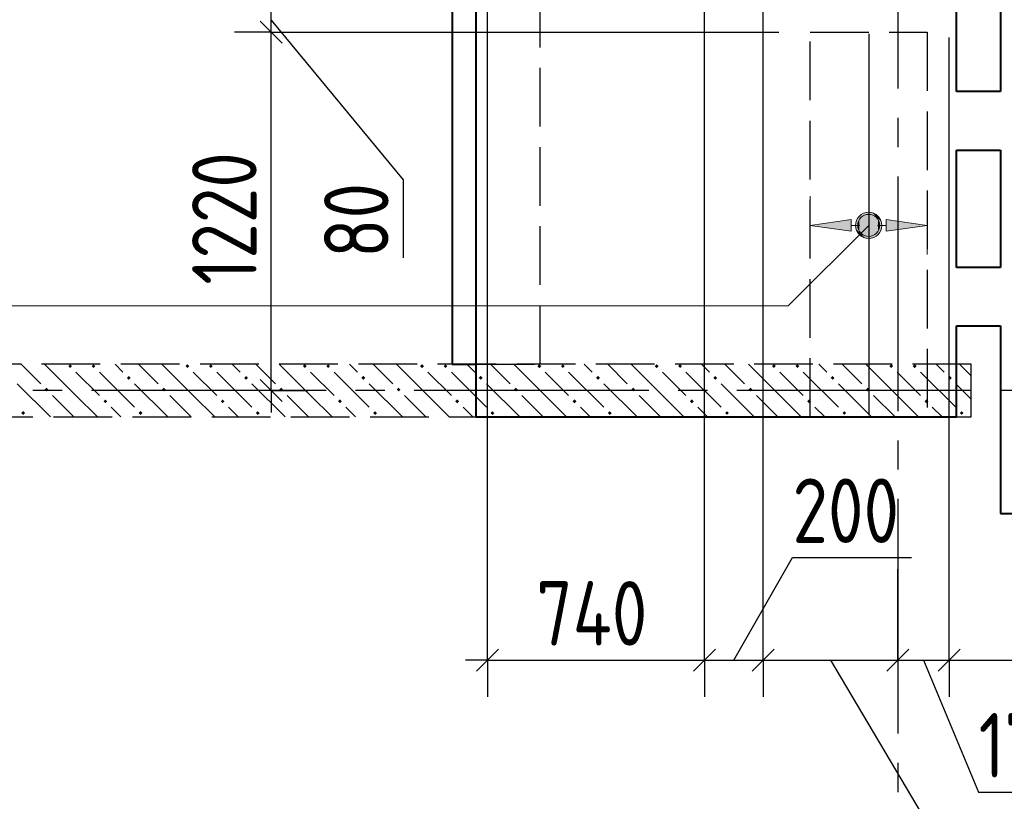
# Model space of a CAD drawing. Header units: millimetres. Extents: x 40580 to 1168286, y -220995 to 81020.
# Tile 190 of 194: x 522224 to 525581, y -98053 to -95387. Entities that reach past the tile are written whole.
import ezdxf

# ---------------------------------------------------------------- set-up
doc = ezdxf.new("R2010")
doc.units = ezdxf.units.MM
for name, pattern in [('______2', [270, 200, -70]), ('______5', [1100, 800, -100, 100, -100]), ('CENTER', [2, 1.25, -0.25, 0.25, -0.25])]:
    doc.linetypes.add(name, pattern=pattern)
for name, color, linetype, lineweight in [('Standard', 7, 'Continuous', 25), ('ДОП Верх по Х', 7, 'Continuous', 25), ('ОСИ', 7, 'CENTER', 15), ('Основная', 7, 'Continuous', 40), ('Позиционная метка номер позиции', 7, 'Continuous', 13), ('Примечания', 7, 'Continuous', 13)]:
    doc.layers.add(name, color=color, linetype=linetype, lineweight=lineweight)
doc.layers.add('ЖБ Балка Нижележащая', color=7, linetype='______2', true_color=0x656565)
doc.layers.add('ЖБ Стена верхний уровень', color=7, linetype='______2', true_color=0x656565)
doc.styles.add('GOST 2.304-81', font='txt')

msp = doc.modelspace()

# ---------------------------------------------------------------- hatches: boundary and pattern name
at = {"layer": 'ДОП Верх по Х', "linetype": 'Continuous', "lineweight": 13, "transparency": 33554687}
for points in [[(525100.1, -96056.6), (525118.8, -96126.3), (525118.8, -96051.3)], [(525118.8, -96051.3), (525118.8, -96126.3), (525137.6, -96121.1)], [(525118.8, -96051.3), (525137.6, -96121.1), (525137.6, -96056.6)], [(525086.6, -96107.6), (525086.6, -96070.1), (525081.3, -96088.8)], [(525086.6, -96070.1), (525100.1, -96121.1), (525100.1, -96056.6)], [(525086.6, -96070.1), (525086.6, -96107.6), (525100.1, -96121.1)], [(525100.1, -96056.6), (525100.1, -96121.1), (525118.8, -96126.3)], [(525137.6, -96056.6), (525137.6, -96121.1), (525151.1, -96107.6)], [(525137.6, -96056.6), (525151.1, -96107.6), (525151.1, -96070.1)], [(525151.1, -96070.1), (525151.1, -96107.6), (525156.3, -96088.8)], [(525178.8, -96108.8), (525318.8, -96088.8), (525178.8, -96068.8)]]:
    msp.add_hatch(color=7, dxfattribs=at).paths.add_polyline_path(points)
msp.add_hatch(color=7, dxfattribs=at).paths.add_polyline_path([(525058.8, -96108.8), (524918.8, -96088.8), (525058.8, -96068.8)], flags=16)
at = {"layer": 'ЖБ Стена верхний уровень', "linetype": 'Continuous', "lineweight": -3, "transparency": 33554687}
for points in [[(522389.3, -96569), (522395.8, -96562.5), (522402.3, -96569), (522395.8, -96575.5)], [(522469.3, -96569), (522475.8, -96562.5), (522482.3, -96569), (522475.8, -96575.5)], [(522789.3, -96569), (522795.8, -96562.5), (522802.3, -96569), (522795.8, -96575.5)], [(522869.3, -96569), (522875.8, -96562.5), (522882.3, -96569), (522875.8, -96575.5)], [(523189.3, -96569), (523195.8, -96562.5), (523202.3, -96569), (523195.8, -96575.5)], [(523269.3, -96569), (523275.8, -96562.5), (523282.3, -96569), (523275.8, -96575.5)], [(523589.3, -96569), (523595.8, -96562.5), (523602.3, -96569), (523595.8, -96575.5)], [(523669.3, -96569), (523675.8, -96562.5), (523682.3, -96569), (523675.8, -96575.5)], [(523989.3, -96569), (523995.8, -96562.5), (524002.3, -96569), (523995.8, -96575.5)], [(524069.3, -96569), (524075.8, -96562.5), (524082.3, -96569), (524075.8, -96575.5)], [(524389.3, -96569), (524395.8, -96562.5), (524402.3, -96569), (524395.8, -96575.5)], [(524469.3, -96569), (524475.8, -96562.5), (524482.3, -96569), (524475.8, -96575.5)], [(524789.3, -96569), (524795.8, -96562.5), (524802.3, -96569), (524795.8, -96575.5)], [(524869.3, -96569), (524875.8, -96562.5), (524882.3, -96569), (524875.8, -96575.5)], [(525189.3, -96569), (525195.8, -96562.5), (525202.3, -96569), (525195.8, -96575.5)], [(525269.3, -96569), (525275.8, -96562.5), (525282.3, -96569), (525275.8, -96575.5)], [(522589.3, -96609), (522595.8, -96602.5), (522602.3, -96609), (522595.8, -96615.5)], [(522989.3, -96609), (522995.8, -96602.5), (523002.3, -96609), (522995.8, -96615.5)], [(523389.3, -96609), (523395.8, -96602.5), (523402.3, -96609), (523395.8, -96615.5)], [(523789.3, -96609), (523795.8, -96602.5), (523802.3, -96609), (523795.8, -96615.5)], [(524189.3, -96609), (524195.8, -96602.5), (524202.3, -96609), (524195.8, -96615.5)], [(524589.3, -96609), (524595.8, -96602.5), (524602.3, -96609), (524595.8, -96615.5)], [(524989.3, -96609), (524995.8, -96602.5), (525002.3, -96609), (524995.8, -96615.5)], [(525389.3, -96609), (525395.8, -96602.5), (525402.3, -96609), (525395.8, -96615.5)], [(522309.3, -96649), (522315.8, -96642.5), (522322.3, -96649), (522315.8, -96655.5)], [(522709.3, -96649), (522715.8, -96642.5), (522722.3, -96649), (522715.8, -96655.5)], [(523109.3, -96649), (523115.8, -96642.5), (523122.3, -96649), (523115.8, -96655.5)], [(523509.3, -96649), (523515.8, -96642.5), (523522.3, -96649), (523515.8, -96655.5)], [(523909.3, -96649), (523915.8, -96642.5), (523922.3, -96649), (523915.8, -96655.5)], [(524309.3, -96649), (524315.8, -96642.5), (524322.3, -96649), (524315.8, -96655.5)], [(524709.3, -96649), (524715.8, -96642.5), (524722.3, -96649), (524715.8, -96655.5)], [(525109.3, -96649), (525115.8, -96642.5), (525122.3, -96649), (525115.8, -96655.5)], [(522509.3, -96689), (522515.8, -96682.5), (522522.3, -96689), (522515.8, -96695.5)], [(522909.3, -96689), (522915.8, -96682.5), (522922.3, -96689), (522915.8, -96695.5)], [(523309.3, -96689), (523315.8, -96682.5), (523322.3, -96689), (523315.8, -96695.5)], [(523709.3, -96689), (523715.8, -96682.5), (523722.3, -96689), (523715.8, -96695.5)], [(524109.3, -96689), (524115.8, -96682.5), (524122.3, -96689), (524115.8, -96695.5)], [(524509.3, -96689), (524515.8, -96682.5), (524522.3, -96689), (524515.8, -96695.5)], [(524909.3, -96689), (524915.8, -96682.5), (524922.3, -96689), (524915.8, -96695.5)], [(525309.3, -96689), (525315.8, -96682.5), (525322.3, -96689), (525315.8, -96695.5)], [(522229.3, -96729), (522235.8, -96722.5), (522242.3, -96729), (522235.8, -96735.5)], [(522629.3, -96729), (522635.8, -96722.5), (522642.3, -96729), (522635.8, -96735.5)], [(523029.3, -96729), (523035.8, -96722.5), (523042.3, -96729), (523035.8, -96735.5)], [(523429.3, -96729), (523435.8, -96722.5), (523442.3, -96729), (523435.8, -96735.5)], [(523829.3, -96729), (523835.8, -96722.5), (523842.3, -96729), (523835.8, -96735.5)], [(524229.3, -96729), (524235.8, -96722.5), (524242.3, -96729), (524235.8, -96735.5)], [(524629.3, -96729), (524635.8, -96722.5), (524642.3, -96729), (524635.8, -96735.5)], [(525029.3, -96729), (525035.8, -96722.5), (525042.3, -96729), (525035.8, -96735.5)], [(525429.3, -96729), (525435.8, -96722.5), (525442.3, -96729), (525435.8, -96735.5)]]:
    msp.add_hatch(color=7, dxfattribs=at).paths.add_polyline_path(points, flags=16)
at = {"layer": 'Позиционная метка номер позиции', "linetype": 'Continuous', "lineweight": 13, "transparency": 33554687}
for points in [[(525162.1, -96100.3), (525107.4, -96045.5), (525087, -96057)], [(525162.1, -96077.4), (525130.3, -96045.5), (525107.4, -96045.5)], [(525162.1, -96077.4), (525107.4, -96045.5), (525162.1, -96100.3)], [(525130.3, -96045.5), (525162.1, -96077.4), (525150.6, -96057)], [(525150.6, -96120.6), (525087, -96057), (525075.5, -96077.4)], [(525150.6, -96120.6), (525075.5, -96077.4), (525130.3, -96132.1)], [(525130.3, -96132.1), (525075.5, -96077.4), (525075.5, -96100.3)], [(525162.1, -96100.3), (525087, -96057), (525150.6, -96120.6)], [(525130.3, -96132.1), (525075.5, -96100.3), (525107.4, -96132.1)], [(525107.4, -96132.1), (525075.5, -96100.3), (525087, -96120.6)]]:
    msp.add_hatch(color=7, dxfattribs=at).paths.add_polyline_path(points)

# ---------------------------------------------------------------- linework, layer by layer
at = {"layer": 'Standard', "color": 251, "linetype": 'Continuous', "lineweight": -3, "true_color": 0x656565, "transparency": 33554687}
for p, q in [((523818.8, -97572.1), (523818.8, -93568.1)), ((523081.8, -95430.1), (522956.8, -95430.1)), ((523081.8, -95430.1), (523206.8, -95430.1)), ((523081.8, -96652.1), (522956.8, -96652.1)), ((523081.8, -96652.1), (523206.8, -96652.1)), ((523081.8, -96652.1), (523081.8, -96652.1)), ((523818.8, -97572.1), (523818.8, -97447.1)), ((524558.8, -97572.1), (524558.8, -97447.1)), ((524758.8, -97572.1), (524758.8, -97447.1)), ((525218.8, -97572.1), (525218.8, -97447.1)), ((525393.8, -97572.1), (525393.8, -97447.1)), ((523818.8, -97572.1), (523818.8, -97697.1)), ((524558.8, -97572.1), (524558.8, -97697.1)), ((524758.8, -97572.1), (524758.8, -97697.1)), ((525218.8, -97572.1), (525218.8, -97697.1)), ((525393.8, -97572.1), (525393.8, -97697.1))]:
    msp.add_line(p, q, dxfattribs=at)
at = {"layer": 'Standard', "color": 7, "linetype": 'Continuous', "lineweight": -3, "transparency": 33554687}
for p, q in [((523081.8, -95430.1), (523081.8, -95348.1)), ((523081.8, -95389.1), (523531.8, -95933.5)), ((523531.8, -95933.5), (523531.8, -96199.4)), ((523081.8, -96652.1), (523081.8, -96727.1)), ((524658.8, -97572.1), (524858.8, -97222.1)), ((524858.8, -97222.1), (525265.4, -97222.1)), ((523818.8, -97572.1), (523743.8, -97572.1)), ((524558.8, -97572.1), (524758.8, -97572.1)), ((524758.8, -97572.1), (525218.8, -97572.1)), ((524988.8, -97572.1), (525493.8, -98422.2)), ((525218.8, -97572.1), (525393.8, -97572.1)), ((525306.3, -97572.1), (525493.8, -98022.2)), ((525393.8, -97572.1), (526418.8, -97572.1)), ((525493.8, -98022.2), (525837.8, -98022.2))]:
    msp.add_line(p, q, dxfattribs=at)
at = {"layer": 'Standard', "color": 7, "linetype": 'Continuous', "lineweight": 25, "transparency": 33554687}
for p, q in [((523119.3, -95467.6), (523044.3, -95392.6)), ((523119.3, -96689.6), (523044.3, -96614.6)), ((523781.3, -97609.6), (523856.3, -97534.6)), ((524521.3, -97609.6), (524596.3, -97534.6)), ((524721.3, -97609.6), (524796.3, -97534.6)), ((525181.3, -97609.6), (525256.3, -97534.6)), ((525356.3, -97609.6), (525431.3, -97534.6))]:
    msp.add_line(p, q, dxfattribs=at)
at = {"layer": 'Standard', "color": 251, "linetype": 'Continuous', "lineweight": -3, "true_color": 0x656565, "transparency": 33554687}
for points in [[(524558.8, -97572.1), (524558.8, -97555.1), (524558.8, -97555.1), (524558.8, -97484.9), (524558.8, -97484.9), (524558.8, -97450.8), (524558.8, -97450.8), (524558.8, -97312.1), (524558.8, -97312.1), (524558.8, -97225.3), (524558.8, -97225.3), (524558.8, -92626.4)], [(524758.8, -97572.1), (524758.8, -97555.1), (524758.8, -97555.1), (524758.8, -97461.7), (524758.8, -97461.7), (524758.8, -97416.3), (524758.8, -97416.3), (524758.8, -97232), (524758.8, -97232), (524758.8, -97116.5), (524758.8, -97116.5), (524758.8, -95088.4)], [(523081.8, -95430.1), (523117.2, -95430.1), (523117.2, -95430.1), (523122, -95430.1), (523122, -95430.1), (523135.3, -95430.1), (523135.3, -95430.1), (523169.6, -95430.1), (523169.6, -95430.1), (523246.5, -95430.1), (523246.5, -95430.1), (523384.1, -95430.1), (523384.1, -95430.1), (524812.8, -95430.1)], [(525393.8, -97572.1), (525393.8, -97555.1), (525393.8, -97555.1), (525393.8, -97388.1), (525393.8, -97388.1), (525393.8, -97307.1), (525393.8, -97307.1), (525393.8, -96771.1), (525393.8, -96771.1), (525393.8, -95448.1)], [(525218.8, -97572.1), (525218.8, -97555.1), (525218.8, -97555.1), (525218.8, -97408.4), (525218.8, -97408.4), (525218.8, -97337.2), (525218.8, -97337.2), (525218.8, -97261.2)]]:
    msp.add_lwpolyline(points, dxfattribs=at)
at = {"layer": 'Standard', "color": 7, "linetype": 'Continuous', "lineweight": -3, "transparency": 33554687}
for points in [[(523081.8, -96652.1), (523081.8, -96393.4), (523081.8, -96393.4), (523081.8, -96383.2), (523081.8, -96383.2), (523081.8, -96292.1), (523081.8, -96292.1), (523081.8, -96209.4), (523081.8, -96209.4), (523081.8, -96068.7), (523081.8, -96068.7), (523081.8, -95906.5), (523081.8, -95906.5), (523081.8, -95791.1), (523081.8, -95791.1), (523081.8, -95735.8), (523081.8, -95735.8), (523081.8, -95430.1)], [(523818.8, -97572.1), (523944.7, -97572.1), (523944.7, -97572.1), (524006.2, -97572.1), (524006.2, -97572.1), (524558.8, -97572.1)]]:
    msp.add_lwpolyline(points, dxfattribs=at)
at = {"layer": 'ДОП Верх по Х', "color": 7, "linetype": 'Continuous', "lineweight": 25, "transparency": 33554687}
msp.add_line((525118.8, -95436.1), (525118.8, -96736.1), dxfattribs=at)
at = {"layer": 'ДОП Верх по Х', "color": 251, "linetype": 'Continuous', "lineweight": 13, "true_color": 0x494949, "transparency": 33554687}
for p, q in [((524918.8, -96088.8), (524918.8, -95988.8)), ((525318.8, -96088.8), (525318.8, -95988.8)), ((525118.8, -96051.3), (525118.8, -96051.3)), ((524918.8, -96088.8), (525058.8, -96068.8)), ((525058.8, -96108.8), (524918.8, -96088.8)), ((524918.8, -96088.8), (524918.8, -96188.8)), ((524918.8, -96088.8), (524918.8, -96088.8)), ((525058.8, -96068.8), (525058.8, -96108.8)), ((525058.8, -96088.8), (525088.8, -96088.8)), ((525148.8, -96088.8), (525178.8, -96088.8)), ((525318.8, -96088.8), (525178.8, -96068.8)), ((525178.8, -96068.8), (525178.8, -96108.8)), ((525178.8, -96108.8), (525318.8, -96088.8)), ((525318.8, -96088.8), (525318.8, -96188.8)), ((525318.8, -96088.8), (525318.8, -96088.8)), ((525118.8, -96126.3), (525118.8, -96126.3))]:
    msp.add_line(p, q, dxfattribs=at)
msp.add_circle((525118.8, -96088.8), 37.5, dxfattribs=at)
at = {"layer": 'ЖБ Балка Нижележащая', "color": 251, "linetype": '______2', "lineweight": -3, "true_color": 0x656565, "transparency": 33554687}
for p, q in [((523998.8, -96562.1), (523998.8, -94032.1)), ((523778.8, -96562.1), (523998.8, -96562.1))]:
    msp.add_line(p, q, dxfattribs=at)
at = {"layer": 'ЖБ Стена верхний уровень', "color": 251, "linetype": '______2', "lineweight": -3, "true_color": 0x656565, "transparency": 33554687}
for p, q in [((525468.8, -96562.1), (520318.8, -96562.1)), ((525468.8, -96742.1), (525468.8, -96562.1)), ((519638.8, -96742.1), (525468.8, -96742.1))]:
    msp.add_line(p, q, dxfattribs=at)
at = {"layer": 'ЖБ Стена верхний уровень', "color": 9, "linetype": 'Continuous', "lineweight": -3, "true_color": 0xc7c7c7, "transparency": 33554687}
for p, q in [((522228.9, -96562.1), (522295.8, -96629)), ((522415.8, -96669), (522308.9, -96562.1)), ((522415.8, -96589), (522495.8, -96669)), ((522495.8, -96589), (522615.8, -96709)), ((522548.9, -96562.1), (522575.8, -96589)), ((522628.9, -96562.1), (522695.8, -96629)), ((522815.8, -96669), (522708.9, -96562.1)), ((522815.8, -96589), (522895.8, -96669)), ((522895.8, -96589), (523015.8, -96709)), ((522948.9, -96562.1), (522975.8, -96589)), ((523028.9, -96562.1), (523095.8, -96629)), ((523215.8, -96669), (523108.9, -96562.1)), ((523215.8, -96589), (523295.8, -96669)), ((523295.8, -96589), (523415.8, -96709)), ((523348.9, -96562.1), (523375.8, -96589)), ((523428.9, -96562.1), (523495.8, -96629)), ((523615.8, -96669), (523508.9, -96562.1)), ((523615.8, -96589), (523695.8, -96669)), ((523695.8, -96589), (523815.8, -96709)), ((523748.9, -96562.1), (523775.8, -96589)), ((523828.9, -96562.1), (523895.8, -96629)), ((524015.8, -96669), (523908.9, -96562.1)), ((524015.8, -96589), (524095.8, -96669)), ((524095.8, -96589), (524215.8, -96709)), ((524148.9, -96562.1), (524175.8, -96589)), ((524228.9, -96562.1), (524295.8, -96629)), ((524415.8, -96669), (524308.9, -96562.1)), ((524415.8, -96589), (524495.8, -96669)), ((524495.8, -96589), (524615.8, -96709)), ((524548.9, -96562.1), (524575.8, -96589)), ((524628.9, -96562.1), (524695.8, -96629)), ((524815.8, -96669), (524708.9, -96562.1)), ((524815.8, -96589), (524895.8, -96669)), ((524895.8, -96589), (525015.8, -96709)), ((524948.9, -96562.1), (524975.8, -96589)), ((525028.9, -96562.1), (525095.8, -96629)), ((525215.8, -96669), (525108.9, -96562.1)), ((525215.8, -96589), (525295.8, -96669)), ((525295.8, -96589), (525415.8, -96709)), ((525348.9, -96562.1), (525375.8, -96589)), ((525428.9, -96562.1), (525468.8, -96602)), ((522328.9, -96742.1), (522215.8, -96629)), ((522728.9, -96742.1), (522615.8, -96629)), ((523128.9, -96742.1), (523015.8, -96629)), ((523528.9, -96742.1), (523415.8, -96629)), ((523928.9, -96742.1), (523815.8, -96629)), ((524328.9, -96742.1), (524215.8, -96629)), ((524728.9, -96742.1), (524615.8, -96629)), ((525128.9, -96742.1), (525015.8, -96629)), ((525468.8, -96682), (525415.8, -96629)), ((522335.8, -96669), (522408.9, -96742.1)), ((522415.8, -96669), (522488.9, -96742.1)), ((522735.8, -96669), (522808.9, -96742.1)), ((522815.8, -96669), (522888.9, -96742.1)), ((523135.8, -96669), (523208.9, -96742.1)), ((523215.8, -96669), (523288.9, -96742.1)), ((523535.8, -96669), (523608.9, -96742.1)), ((523615.8, -96669), (523688.9, -96742.1)), ((523935.8, -96669), (524008.9, -96742.1)), ((524015.8, -96669), (524088.9, -96742.1)), ((524335.8, -96669), (524408.9, -96742.1)), ((524415.8, -96669), (524488.9, -96742.1)), ((524735.8, -96669), (524808.9, -96742.1)), ((524815.8, -96669), (524888.9, -96742.1)), ((525135.8, -96669), (525208.9, -96742.1)), ((525215.8, -96669), (525288.9, -96742.1)), ((522568.9, -96742.1), (522535.8, -96709)), ((522968.9, -96742.1), (522935.8, -96709)), ((523368.9, -96742.1), (523335.8, -96709)), ((523768.9, -96742.1), (523735.8, -96709)), ((524168.9, -96742.1), (524135.8, -96709)), ((524568.9, -96742.1), (524535.8, -96709)), ((524968.9, -96742.1), (524935.8, -96709)), ((525368.9, -96742.1), (525335.8, -96709))]:
    msp.add_line(p, q, dxfattribs=at)
at = {"layer": 'ОСИ', "color": 8, "linetype": '______5', "lineweight": -3, "transparency": 33554687}
for p, q in [((525218.8, -88222.1), (525218.8, -121662.1)), ((527668.8, -96652.1), (517768.3, -96652.1))]:
    msp.add_line(p, q, dxfattribs=at)
at = {"layer": 'Основная', "transparency": 33554687}
for p, q in [((523698.8, -94032.1), (523698.8, -96562.1)), ((523778.8, -94032.1), (523778.8, -96742.1)), ((525418.8, -95632.1), (525418.8, -95232.1)), ((525568.8, -95232.1), (525568.8, -95632.1)), ((525568.8, -95632.1), (525418.8, -95632.1)), ((525418.8, -95832.1), (525568.8, -95832.1)), ((525418.8, -96232.1), (525418.8, -95832.1)), ((525568.8, -95832.1), (525568.8, -96232.1)), ((525568.8, -96232.1), (525418.8, -96232.1)), ((525418.8, -96742.1), (525418.8, -96432.1)), ((525418.8, -96432.1), (525568.8, -96432.1)), ((525568.8, -96432.1), (525568.8, -97072.1)), ((523698.8, -96562.1), (523778.8, -96562.1)), ((523778.8, -96742.1), (525418.8, -96742.1)), ((525568.8, -97072.1), (527168.8, -97072.1))]:
    msp.add_line(p, q, dxfattribs=at)
at = {"layer": 'Позиционная метка номер позиции', "color": 7, "linetype": 'Continuous', "lineweight": 13, "transparency": 33554687}
for p, q in [((525087, -96057), (525087, -96057)), ((525150.6, -96057), (525150.6, -96057)), ((525087, -96120.6), (525087, -96120.6)), ((525150.6, -96120.6), (525150.6, -96120.6))]:
    msp.add_line(p, q, dxfattribs=at)
msp.add_lwpolyline([(525118.8, -96088.8), (524844.3, -96363.3), (519561.8, -96363.3)], dxfattribs=at)
msp.add_circle((525118.8, -96088.8), 45, dxfattribs=at)
at = {"layer": 'Примечания', "color": 7, "linetype": '______2', "lineweight": -3, "transparency": 33554687}
for p, q in [((524918.8, -95430.1), (525318.8, -95430.1)), ((524918.8, -96742.1), (524918.8, -95430.1)), ((525318.8, -95430.1), (525318.8, -96742.1)), ((525318.8, -96742.1), (524918.8, -96742.1))]:
    msp.add_line(p, q, dxfattribs=at)

# ---------------------------------------------------------------- texts
at = {"layer": 'Standard', "color": 7, "linetype": 'Continuous', "lineweight": 25, "transparency": 33554687, "char_height": 220, "attachment_point": 7, "rotation": 90, "style": 'GOST 2.304-81'}
for s, insert, width in [('1220', (523031.8, -96291.3), 625.741), ('80', (523481.8, -96199.4), 391.311)]:
    msp.add_mtext(s, dxfattribs=dict(at, insert=insert, width=width))
at = {"layer": 'Standard', "color": 7, "linetype": 'Continuous', "lineweight": 25, "transparency": 33554687, "char_height": 220, "attachment_point": 7, "style": 'GOST 2.304-81'}
for s, insert, width in [('200', (524858.8, -97172.1), 531.979), ('740', (523985.5, -97522.1), 531.967), ('175', (525493.8, -97972.1), 469.509)]:
    msp.add_mtext(s, dxfattribs=dict(at, insert=insert, width=width))

doc.saveas('drawing.dxf')
